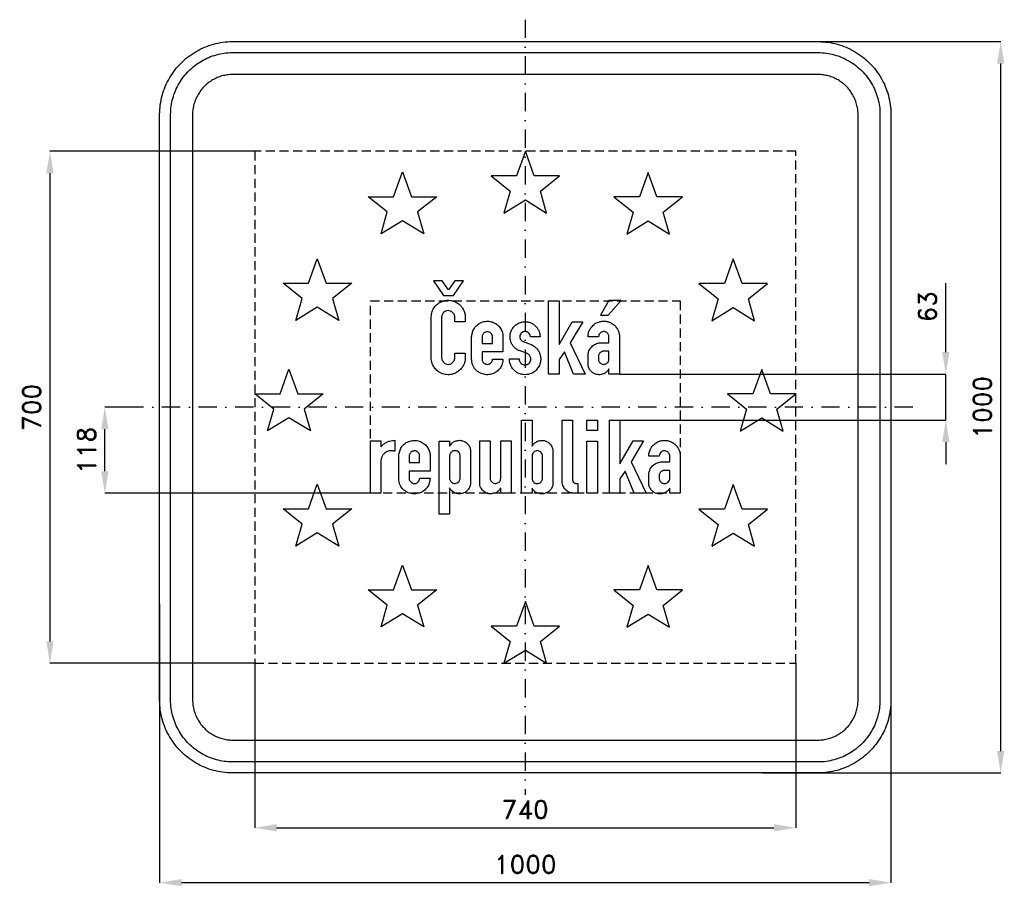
# Model space of a CAD drawing. Header units: millimetres. Extents: x -691 to 655, y -655 to 530.
import ezdxf

# ---------------------------------------------------------------- set-up
doc = ezdxf.new("R2010")
doc.units = ezdxf.units.MM
doc.header["$LTSCALE"] = 5
doc.linetypes.add('ČERCHOVANÁX2', pattern=[2, 1, -0.5, 0, -0.5])
doc.linetypes.add('ČÁRKOVANÁX2', pattern=[1.5, 1, -0.5])
doc.layers.add('Kóty', color=2, linetype='Continuous')
doc.layers.add('Značka', color=7, linetype='Continuous')
doc.styles.get("Standard").update_dxf_attribs({"font": 'romand.shx', "height": 25})
doc.dimstyles.get("Standard").update_dxf_attribs({"dimtxt": 25, "dimasz": 30, "dimexe": 0.18, "dimexo": 0.0625, "dimgap": 12.5, "dimtad": 1, "dimdec": 0, "dimzin": 0, "dimdsep": 46, "dimtxsty": 'Standard', "dimcen": 0.09, "dimadec": 0, "dimazin": 0, "dimtfac": 1, "dimtdec": 0, "dimtofl": 0, "dimtmove": 0, "dimatfit": 3, "dimfxl": 1, "dimtolj": 1, "dimtzin": 0, "dimarcsym": 0})

# ---------------------------------------------------------------- blocks, each defined once
blk = doc.blocks.new('*D0')
at = {"layer": 'Defpoints', "color": 0, "transparency": 16777216}
for p in [(-370.0625, -350), (370, -350), (370, -575)]:
    blk.add_point(p, dxfattribs=at)
at = {"layer": 'Kóty', "color": 0, "lineweight": -2, "transparency": 16777216}
for p, q in [((-370.0625, -350.0625), (-370.0625, -575.18)), ((370, -350.0625), (370, -575.18)), ((-340.0625, -575), (340, -575))]:
    blk.add_line(p, q, dxfattribs=at)
at = {"layer": 'Kóty', "color": 0, "transparency": 16777216}
for points in [[(-340.0625, -570), (-340.0625, -580), (-370.0625, -575)], [(340, -570), (340, -580), (370, -575)]]:
    blk.add_solid(points, dxfattribs=at)
at = {"layer": 'Kóty', "color": 0, "transparency": 16777216, "insert": (-0.03125, -550), "char_height": 25, "attachment_point": 5}
blk.add_mtext('\\A1;740', dxfattribs=at)
blk = doc.blocks.new('*D1')
at = {"layer": 'Defpoints', "color": 0, "transparency": 16777216}
for p in [(281.9, 500), (324.6, -500), (650, -500)]:
    blk.add_point(p, dxfattribs=at)
at = {"layer": 'Kóty', "color": 0, "lineweight": -2, "transparency": 16777216}
for p, q in [((281.9, 500), (650.2, 500)), ((650, 470), (650, -470)), ((324.6, -500), (650.2, -500))]:
    blk.add_line(p, q, dxfattribs=at)
at = {"layer": 'Kóty', "color": 0, "transparency": 16777216}
for points in [[(645, 470), (655, 470), (650, 500)], [(645, -470), (655, -470), (650, -500)]]:
    blk.add_solid(points, dxfattribs=at)
at = {"layer": 'Kóty', "color": 0, "transparency": 16777216, "insert": (625, 0), "char_height": 25, "attachment_point": 5, "rotation": 90}
blk.add_mtext('\\A1;1000', dxfattribs=at)
blk = doc.blocks.new('*D2')
at = {"layer": 'Defpoints', "color": 0, "transparency": 16777216}
for p in [(-500, -268.6), (500, -276.8), (500, -650)]:
    blk.add_point(p, dxfattribs=at)
at = {"layer": 'Kóty', "color": 0, "lineweight": -2, "transparency": 16777216}
for p, q in [((-500, -268.7), (-500, -650.2)), ((500, -276.9), (500, -650.2)), ((-470, -650), (470, -650))]:
    blk.add_line(p, q, dxfattribs=at)
at = {"layer": 'Kóty', "color": 0, "transparency": 16777216}
for points in [[(-470, -645), (-470, -655), (-500, -650)], [(470, -645), (470, -655), (500, -650)]]:
    blk.add_solid(points, dxfattribs=at)
at = {"layer": 'Kóty', "color": 0, "transparency": 16777216, "insert": (0, -625), "char_height": 25, "attachment_point": 5}
blk.add_mtext('\\A1;1000', dxfattribs=at)
blk = doc.blocks.new('*D3')
at = {"layer": 'Defpoints', "color": 0, "transparency": 16777216}
for p in [(128.7, 45.4), (575, 45.4), (129.3, -17.6)]:
    blk.add_point(p, dxfattribs=at)
at = {"layer": 'Kóty', "color": 0, "lineweight": -2, "transparency": 16777216}
for p, q in [((575, 75.4), (575, 169.7)), ((128.8, 45.4), (575.2, 45.4)), ((129.3, -17.6), (575.2, -17.6)), ((575, -47.6), (575, -77.6))]:
    blk.add_line(p, q, dxfattribs=at)
at = {"layer": 'Kóty', "color": 0, "transparency": 16777216}
for points in [[(570, 75.4), (580, 75.4), (575, 45.4)], [(570, -47.6), (580, -47.6), (575, -17.6)]]:
    blk.add_solid(points, dxfattribs=at)
at = {"layer": 'Kóty', "color": 0, "transparency": 16777216, "insert": (550, 137.6), "char_height": 25, "attachment_point": 5, "rotation": 90}
blk.add_mtext('\\A1;63', dxfattribs=at)
blk = doc.blocks.new('*D4')
at = {"layer": 'Defpoints', "color": 0, "transparency": 16777216}
for p in [(-575, 0), (-530, 0), (-211.8, -117.557)]:
    blk.add_point(p, dxfattribs=at)
at = {"layer": 'Kóty', "color": 0, "lineweight": -2, "transparency": 16777216}
for p, q in [((-530.0625, 0), (-575.18, 0)), ((-575, -87.557), (-575, -30)), ((-211.8625, -117.557), (-575.18, -117.557))]:
    blk.add_line(p, q, dxfattribs=at)
at = {"layer": 'Kóty', "color": 0, "transparency": 16777216}
for points in [[(-580, -30), (-570, -30), (-575, 0)], [(-580, -87.557), (-570, -87.557), (-575, -117.557)]]:
    blk.add_solid(points, dxfattribs=at)
at = {"layer": 'Kóty', "color": 0, "transparency": 16777216, "insert": (-600, -58.7785), "char_height": 25, "attachment_point": 5, "rotation": 90}
blk.add_mtext('\\A1;118', dxfattribs=at)
blk = doc.blocks.new('*D5')
at = {"layer": 'Defpoints', "color": 0, "transparency": 16777216}
for p in [(-370, 350), (-650, -350.0625), (-370.0625, -350.0625)]:
    blk.add_point(p, dxfattribs=at)
at = {"layer": 'Kóty', "color": 0, "lineweight": -2, "transparency": 16777216}
for p, q in [((-370.0625, 350), (-650.18, 350)), ((-650, 320), (-650, -320.0625)), ((-370.125, -350.0625), (-650.18, -350.0625))]:
    blk.add_line(p, q, dxfattribs=at)
at = {"layer": 'Kóty', "color": 0, "transparency": 16777216}
for points in [[(-655, 320), (-645, 320), (-650, 350)], [(-655, -320.0625), (-645, -320.0625), (-650, -350.0625)]]:
    blk.add_solid(points, dxfattribs=at)
at = {"layer": 'Kóty', "color": 0, "transparency": 16777216, "insert": (-675, -0.03125), "char_height": 25, "attachment_point": 5, "rotation": 90}
blk.add_mtext('\\A1;700', dxfattribs=at)

msp = doc.modelspace()

# ---------------------------------------------------------------- linework, layer by layer
at = {"layer": 'Kóty'}
msp.add_lwpolyline([(575, -17.557), (575, 45.443)], dxfattribs=at)
at = {"layer": 'Značka', "color": 6, "linetype": 'ČERCHOVANÁX2', "lineweight": 25, "ltscale": 5}
msp.add_line((0, 530), (0, -530), dxfattribs=at)
at = {"layer": 'Značka', "color": 5}
for points in [[(-400, -500), (-400.39, -499.999), (-400.79, -499.997, -0.03218), (-413.7, -499.092, -0.0354409), (-426.39, -496.456, -0.036269), (-438.66, -492.307, -0.0344162), (-450.23, -486.471, -0.0337167), (-461, -479.285, -0.0340771), (-470.71, -470.711, -0.0342092), (-479.29, -461.006, -0.0342259), (-486.47, -450.227, -0.0340511), (-492.27, -438.651, -0.0334168), (-496.46, -426.387, -0.0341294), (-499.14, -413.692, -0.0367456), (-500, -400.785), (-500, -400.393), (-500, -400), (-500, 400), (-500, 400.39), (-500, 400.79, -0.0321788), (-499.09, 413.7, -0.0354489), (-496.46, 426.39, -0.0362846), (-492.31, 438.66, -0.0344204), (-486.47, 450.23, -0.0337284), (-479.28, 461, -0.0340718), (-470.71, 470.71, -0.0342138), (-461.01, 479.29, -0.0342246), (-450.23, 486.47, -0.034047), (-438.65, 492.27, -0.0334159), (-426.39, 496.46, -0.0341269), (-413.69, 499.14, -0.0367459), (-400.79, 500), (-400.39, 500), (-400, 500), (400, 500), (400.39, 500), (400.79, 500, -0.0321788), (413.7, 499.09, -0.0354512), (426.39, 496.46, -0.036284), (438.66, 492.31, -0.0344164), (450.23, 486.47, -0.0337339), (461, 479.28, -0.0340903), (470.71, 470.71, -0.0341924), (479.29, 461.01, -0.0342246), (486.47, 450.23, -0.0340219), (492.27, 438.65, -0.0334069), (496.46, 426.39, -0.0341361), (499.14, 413.69, -0.0367365), (500, 400.79), (500, 400.39), (500, 400), (500, -400), (500, -400.393), (500, -400.785, -0.032198), (499.09, -413.698, -0.035433), (496.46, -426.387, -0.0362457), (492.31, -438.659, -0.0344068), (486.47, -450.227, -0.0337232), (479.28, -461.004, -0.0340779), (470.71, -470.711, -0.0342138), (461.01, -479.293, -0.0342266), (450.23, -486.471, -0.0340531), (438.65, -492.265, -0.0334175), (426.39, -496.456, -0.0341269), (413.69, -499.135, -0.0367459), (400.79, -499.997), (400.39, -499.999), (400, -500), (-400, -500)], [(-400, -485), (-400.33, -484.999), (-400.67, -484.997, -0.0321801), (-411.64, -484.229, -0.035445), (-422.43, -481.987, -0.0362692), (-432.86, -478.461, -0.0344171), (-442.69, -473.501, -0.0337139), (-451.85, -467.392, -0.034079), (-460.1, -460.104, -0.0341941), (-467.4, -451.855, -0.0342193), (-473.5, -442.693, -0.0340516), (-478.43, -432.854, -0.0334091), (-481.99, -422.429, -0.0341207), (-484.27, -411.638, -0.0367452), (-485, -400.668), (-485, -400.334), (-485, -400), (-485, 400), (-485, 400.33), (-485, 400.67, -0.0321745), (-484.23, 411.64, -0.0354396), (-481.99, 422.43, -0.0362613), (-478.46, 432.86, -0.0344269), (-473.5, 442.69, -0.0337186), (-467.39, 451.85, -0.0340728), (-460.1, 460.1, -0.0341959), (-451.86, 467.4, -0.034221), (-442.69, 473.5, -0.0340464), (-432.85, 478.43, -0.0334074), (-422.43, 481.99, -0.0341221), (-411.64, 484.27, -0.0367453), (-400.67, 485), (-400.33, 485), (-400, 485), (400, 485), (400.33, 485), (400.67, 485, -0.0321745), (411.64, 484.23, -0.0354396), (422.43, 481.99, -0.0362581), (432.86, 478.46, -0.0344216), (442.69, 473.5, -0.0337374), (451.85, 467.39, -0.0340728), (460.1, 460.1, -0.0342039), (467.4, 451.86, -0.0342115), (473.5, 442.69, -0.0340269), (478.43, 432.85, -0.0334283), (481.99, 422.43, -0.0341545), (484.27, 411.64, -0.0367564), (485, 400.67), (485, 400.33), (485, 400), (485, -400), (485, -400.334), (485, -400.668, -0.0321736), (484.23, -411.643, -0.0354392), (481.99, -422.429, -0.0362823), (478.46, -432.86, -0.0344299), (473.5, -442.693, -0.033709), (467.39, -451.854, -0.0341134), (460.1, -460.104, -0.0342033), (451.86, -467.399, -0.0342178), (442.69, -473.501, -0.0340391), (432.85, -478.425, -0.0334198), (422.43, -481.987, -0.0341301), (411.64, -484.265, -0.0367426), (400.67, -484.997), (400.33, -484.999), (400, -485), (-400, -485)], [(-400, -455), (400, -455), (400.22, -454.999), (400.43, -454.998, 0.0321781), (407.53, -454.501, 0.0354421), (414.51, -453.051, 0.0362698), (421.26, -450.769, 0.0344327), (427.62, -447.559, 0.0337297), (433.55, -443.607, 0.0340797), (438.89, -438.891, 0.0342377), (443.61, -433.554, 0.0342044), (447.56, -427.625, 0.0340191), (450.75, -421.258, 0.0334441), (453.05, -414.513, 0.0341744), (454.52, -407.53, 0.0367598), (455, -400.432), (455, -400.216), (455, -400), (455, 400), (455, 400.22), (455, 400.43, 0.0321866), (454.5, 407.53, 0.0354589), (453.05, 414.51, 0.0362538), (450.77, 421.26, 0.0343901), (447.56, 427.62, 0.0336818), (443.61, 433.55, 0.0340657), (438.89, 438.89, 0.0341929), (433.55, 443.61, 0.0342311), (427.62, 447.56, 0.0340457), (421.26, 450.75, 0.0333986), (414.51, 453.05, 0.0341057), (407.53, 454.52, 0.0367427), (400.43, 455), (400.22, 455), (400, 455), (-400, 455), (-400.22, 455), (-400.43, 455, 0.0321696), (-407.53, 454.5, 0.0354253), (-414.51, 453.05, 0.0362699), (-421.26, 450.77, 0.0344357), (-427.62, 447.56, 0.0337249), (-433.55, 443.61, 0.0340657), (-438.89, 438.89, 0.0342156), (-443.61, 433.55, 0.0342411), (-447.56, 427.62, 0.0340303), (-450.75, 421.26, 0.0333925), (-453.05, 414.51, 0.0341057), (-454.52, 407.53, 0.0367427), (-455, 400.43), (-455, 400.22), (-455, 400), (-455, -400), (-455, -400.216), (-455, -400.432, 0.0321706), (-454.5, -407.534, 0.0354295), (-453.05, -414.513, 0.0362653), (-450.77, -421.263, 0.0344303), (-447.56, -427.625, 0.0337369), (-443.61, -433.552, 0.0340825), (-438.89, -438.891, 0.034222), (-433.55, -443.611, 0.0342374), (-427.62, -447.559, 0.0340458), (-421.26, -450.746, 0.0334127), (-414.51, -453.051, 0.0341266), (-407.53, -454.525, 0.036747), (-400.43, -454.998), (-400.22, -454.999), (-400, -455)], [(-82.22, 73.974), (-82.22, 67.047), (-82.21, 66.713), (-82.21, 66.38, -0.0584208), (-82.64, 62.839, -0.043503), (-83.8, 59.411, -0.0745839), (-87.49, 53.167, -0.0816348), (-92.89, 48.37, -0.069973), (-98.16, 45.719, -0.0691792), (-103.98, 44.609, -0.0862569), (-111.59, 45.356, -0.0866503), (-118.51, 48.609, -0.0701517), (-123.08, 52.601, -0.0679085), (-126.4, 57.672, -0.0473688), (-127.9, 61.514, -0.0508656), (-128.62, 65.547), (-128.66, 66.036), (-128.7, 66.526), (-128.7, 123.578), (-128.67, 123.896), (-128.65, 124.214, -0.0256368), (-128.19, 127.612, -0.0376946), (-127.3, 130.932, -0.078237), (-124.32, 136.772, -0.0774484), (-119.69, 141.453, -0.0554591), (-115.76, 143.938, -0.0516316), (-111.41, 145.526, -0.0504287), (-106.85, 146.287, -0.052933), (-102.23, 146.099, -0.0659872), (-96.64, 144.611, -0.0641084), (-91.59, 141.734, -0.055948), (-87.91, 138.431, -0.0585911), (-85.07, 134.391, -0.0550067), (-83.19, 129.989, -0.050326), (-82.27, 125.307), (-82.22, 124.781), (-82.17, 124.255), (-82.17, 116.901), (-96.45, 116.901), (-96.45, 123.62), (-96.48, 124.032), (-96.52, 124.443, 0.0654734), (-97.04, 126.405, 0.0580529), (-98.04, 128.203, 0.075661), (-99.88, 130.213, 0.0820492), (-102.24, 131.557, 0.103144), (-105.69, 132.187, 0.106123), (-109.09, 131.391, 0.080098), (-111.25, 130.041, 0.0741424), (-112.9, 128.109, 0.0564796), (-113.82, 126.286, 0.0532584), (-114.32, 124.318), (-114.38, 123.938), (-114.43, 123.557), (-114.43, 67.87), (-114.41, 67.531), (-114.39, 67.193, 0.0598711), (-113.93, 64.986, 0.0640636), (-112.94, 62.943, 0.0838215), (-111.06, 60.755, 0.0878062), (-108.55, 59.318, 0.0897485), (-105.67, 58.723, 0.0891048), (-102.77, 59.161, 0.078237), (-100.45, 60.283, 0.0735217), (-98.57, 62.047, 0.0688901), (-97.24, 64.172, 0.0699103), (-96.54, 66.557), (-96.49, 66.922), (-96.44, 67.286), (-96.44, 73.974), (-82.22, 73.974)], [(-30.53, 65.911), (-30.57, 64.979), (-30.64, 64.047, -0.0760737), (-32.16, 57.767, -0.0826504), (-35.57, 52.234, -0.0840009), (-40.37, 47.941, -0.0782816), (-46.28, 45.38, -0.0856383), (-53.36, 44.567, -0.0877272), (-60.33, 46.203, -0.094619), (-66.94, 50.337, -0.106624), (-71.36, 56.578, -0.0542924), (-72.7, 60.512, -0.0326323), (-73.34, 64.62), (-73.38, 64.938), (-73.41, 65.255), (-73.41, 96.932), (-73.35, 97.234), (-73.3, 97.536, -0.0328942), (-72.01, 103.122, -0.0723107), (-69.61, 108.276, -0.104857), (-64.57, 113.641, -0.0902992), (-57.77, 116.797, -0.077692), (-51.53, 117.691, -0.0777805), (-45.35, 116.641, -0.0807329), (-39.34, 113.688, -0.0876346), (-34.66, 108.984, -0.0406591), (-33.03, 106.372, -0.0324451), (-31.8, 103.547, -0.029227), (-31.03, 101.045, -0.0400886), (-30.6, 98.474), (-30.56, 97.954), (-30.53, 97.432), (-30.53, 75.828), (-59.07, 75.828), (-59.07, 65.495), (-59.08, 65.213), (-59.07, 64.932, 0.100363), (-58.59, 63.097, 0.0687087), (-57.49, 61.464, 0.0830821), (-55.52, 59.734, 0.100583), (-53.12, 58.839, 0.113459), (-50.19, 58.934, 0.108937), (-47.53, 60.276, 0.0931695), (-45.84, 62.113, 0.0938034), (-44.95, 64.391), (-44.82, 65.148), (-44.74, 65.911), (-30.53, 65.911)], [(-8.37, 66.161), (-8.3, 65.406), (-8.19, 64.651, 0.0805151), (-7.24, 61.994, 0.0991995), (-5.45, 59.839, 0.0897339), (-3.4, 58.599, 0.0774301), (-1.03, 58.089, 0.0832145), (1.65, 58.293, 0.0899944), (4.08, 59.38, 0.0928297), (6.11, 61.28, 0.0904479), (7.33, 63.776, 0.066616), (7.68, 65.733, 0.0659939), (7.51, 67.703, 0.0667124), (6.85, 69.633, 0.0654945), (5.7, 71.328, 0.0511557), (4.62, 72.378, 0.0582181), (3.34, 73.161), (3.15, 73.252), (2.96, 73.339), (-8.54, 77.568), (-8.83, 77.697), (-9.11, 77.828, -0.0229904), (-10.94, 78.779, -0.0278203), (-12.67, 79.911, -0.0590291), (-15.8, 82.785, -0.0539158), (-18.24, 86.307, -0.0551498), (-20.02, 90.342, -0.0581203), (-20.85, 94.661, -0.0753417), (-20.54, 100.424, -0.0731839), (-18.55, 105.88, -0.0728348), (-15.26, 110.602, -0.0748448), (-10.76, 114.151, -0.0585062), (-6.72, 116.002, -0.0561059), (-2.36, 116.891, -0.0562774), (2.12, 116.875, -0.0578828), (6.48, 115.849, -0.0667565), (11.12, 113.553, -0.0671327), (15, 110.12, -0.0517944), (17.35, 106.93, -0.0503839), (19, 103.339, -0.0323807), (19.7, 100.923, -0.0336526), (20.08, 98.443), (20.15, 97.464), (20.2, 96.484), (6.9, 96.484), (6.77, 97.406), (6.57, 98.318, 0.0942706), (5.37, 100.742, 0.0989096), (3.34, 102.557, 0.0767712), (1.57, 103.364, 0.0739413), (-0.36, 103.609, 0.100432), (-3.15, 103.051, 0.106429), (-5.48, 101.443, 0.101284), (-6.93, 99.296, 0.0957223), (-7.46, 96.734, 0.100303), (-7.03, 93.932, 0.109517), (-5.54, 91.578, 0.0492828), (-4.61, 90.75, 0.0388987), (-3.55, 90.099), (-3.29, 89.967), (-3.03, 89.839), (8.02, 85.849), (8.34, 85.688), (8.67, 85.526, -0.0252456), (11.21, 84.075, -0.0346035), (13.57, 82.328, -0.0633435), (16.96, 78.735, -0.0615321), (19.38, 74.401, -0.0600171), (20.78, 69.793, -0.0596433), (21.05, 64.984, -0.0764291), (19.86, 58.821, -0.0781515), (16.84, 53.286, -0.0819028), (12.15, 48.602, -0.0812977), (6.23, 45.661, -0.056736), (1.81, 44.688, -0.0547795), (-2.71, 44.714, -0.059696), (-7.57, 45.779, -0.0633168), (-12.02, 47.984, -0.064331), (-15.9, 51.209, -0.0585822), (-18.91, 55.307, -0.055314), (-20.85, 59.518, -0.0664459), (-21.71, 64.016), (-21.76, 65.088), (-21.78, 66.161), (-8.37, 66.161)], [(114.33, 45.443), (114.35, 52.505), (113.55, 51.257), (112.68, 50.057, -0.0696476), (109.83, 47.384, -0.0679042), (106.34, 45.568, -0.0518508), (103.51, 44.773, -0.0499084), (100.58, 44.568, -0.074231), (96.18, 45.276, -0.0802029), (92.18, 47.286, -0.0887411), (88.6, 50.769, -0.0863596), (86.42, 55.234), (86.03, 56.684), (85.83, 58.161), (85.81, 58.682), (85.79, 59.203), (85.79, 71.599), (85.82, 72.084), (85.86, 72.568, -0.0406298), (86.28, 74.834), (87.04, 77.026, -0.0489392), (88.66, 80.149, -0.0528604), (90.88, 82.87, -0.0472304), (93.25, 84.914, -0.0420539), (95.96, 86.516, -0.0467384), (99.03, 87.731, -0.0601147), (102.26, 88.266), (102.59, 88.283), (102.92, 88.297), (114.41, 88.297), (114.41, 96.932), (114.37, 97.198), (114.33, 97.464, 0.0627514), (113.83, 99.165, 0.066482), (112.91, 100.693, 0.0824056), (111.33, 102.21, 0.0802987), (109.34, 103.151, 0.0945195), (106.78, 103.485, 0.0969826), (104.25, 102.839, 0.094088), (102.14, 101.421, 0.104016), (100.76, 99.359, 0.0547169), (100.31, 97.894), (100.07, 96.359), (85.79, 96.255), (85.83, 97.224), (85.89, 98.193, -0.0656775), (87.03, 103.521, -0.0687746), (89.56, 108.401, -0.0856596), (94.26, 113.433, -0.0855532), (100.33, 116.609, -0.0554743), (104.53, 117.626, -0.0533458), (108.84, 117.714, -0.0615561), (113.89, 116.732, -0.0626409), (118.54, 114.547, -0.0647581), (122.69, 111.264, -0.0622145), (125.9, 107.026, -0.0556015), (127.79, 103.017, -0.0680785), (128.64, 98.724), (128.67, 98.162), (128.7, 97.599), (128.7, 45.443), (114.33, 45.443)], [(-44.79, 87.37), (-44.79, 96.641), (-44.82, 97.026), (-44.85, 97.411, 0.0936891), (-45.59, 99.634, 0.0897291), (-47.08, 101.484, 0.100993), (-49.35, 102.903, 0.0987906), (-51.99, 103.339, 0.0923386), (-54.47, 102.897, 0.0953341), (-56.6, 101.599, 0.070642), (-57.84, 100.204, 0.0628445), (-58.67, 98.536), (-58.87, 97.883), (-59, 97.214), (-59.02, 96.98), (-59.04, 96.745), (-59.04, 87.37), (-44.79, 87.37)], [(114.39, 76.641), (107.26, 76.641, 0.00271439), (106.99, 76.633, 0.00791516), (106.72, 76.62, 0.0463987), (105.5, 76.422, 0.0440441), (104.32, 76.005, 0.0682707), (102.66, 75.005, 0.0710998), (101.32, 73.578, 0.0670484), (100.49, 72.096, 0.0819398), (100.13, 70.464), (100.11, 70.276), (100.1, 70.089), (100.1, 65.422), (100.11, 65.208), (100.13, 64.995, 0.0772835), (100.55, 63.223, 0.0677557), (101.47, 61.62, 0.0648027), (102.68, 60.305, 0.0699312), (104.18, 59.37, 0.0626068), (105.69, 58.869, 0.0556761), (107.29, 58.734, 0.0650463), (109.19, 58.989, 0.0759838), (110.92, 59.745, 0.0611133), (112.14, 60.696, 0.0442737), (113.15, 61.901), (113.92, 63.194, 0.0817283), (114.33, 64.609), (114.36, 64.874), (114.39, 65.141), (114.39, 76.641)], [(-5.17, -117.557), (-5.17, -17.557), (9.17, -17.557), (9.17, -53.179), (9.88, -52.172), (10.62, -51.189, -0.0671747), (13.86, -48.092, -0.0790676), (17.87, -46.045, -0.0992037), (23.28, -45.211, -0.0975401), (28.63, -46.492, -0.095412), (33.18, -49.479, -0.0922704), (36.32, -53.885, -0.0460443), (37.27, -56.25, -0.0485979), (37.75, -58.729), (37.79, -59.182), (37.83, -59.635), (37.83, -103.714), (37.78, -104.12), (37.74, -104.526, -0.0453459), (37.08, -107.716, -0.057287), (35.78, -110.714, -0.0895653), (32.68, -114.602, -0.0859303), (28.43, -117.223, -0.0750926), (24.37, -118.354, -0.0738026), (20.15, -118.245, -0.0894529), (15.06, -116.537, -0.101262), (11.03, -113.151), (10.05, -111.877), (9.17, -110.539), (9.17, -117.557), (-5.17, -117.557)], [(71.84, -117.557), (65.86, -117.557), (65.4, -117.524), (64.93, -117.484, -0.0360301), (62.65, -117.095, -0.0384592), (60.44, -116.37, -0.0608496), (57.23, -114.63, -0.0600463), (54.52, -112.172, -0.0486633), (52.73, -109.801, -0.0475404), (51.43, -107.141), (50.83, -105.273), (50.45, -103.349), (50.39, -102.875), (50.34, -102.401), (50.34, -17.547), (64.68, -17.547), (64.68, -99.495), (64.72, -99.802), (64.76, -100.109), (65.03, -101.202), (65.55, -102.203), (66.29, -103.049, 0.0758388), (67.24, -103.641), (67.79, -103.842), (68.35, -103.964), (68.6, -103.998), (68.85, -104.026), (71.84, -104.026), (71.84, -117.557)], [(-211.8, -117.547), (-211.8, -46.089), (-197.41, -46.089), (-197.41, -54.016), (-196.81, -53.372), (-196.2, -52.734, -0.034311), (-193.07, -49.892, -0.0538668), (-189.52, -47.651, -0.0544098), (-185.62, -46.151, -0.0375375), (-181.51, -45.38, -0.00812406), (-180.03, -45.218), (-178.56, -45.089), (-178.56, -60.151), (-180.09, -59.803, 0.0199919), (-181.64, -59.536, 0.0517346), (-184.61, -59.467, 0.0592125), (-187.53, -60.047, 0.0630832), (-190.37, -61.313, 0.0541938), (-192.86, -63.224, 0.0639726), (-195.29, -66.065, 0.0784235), (-196.81, -69.422), (-197.17, -70.974), (-197.36, -72.557), (-197.39, -72.932), (-197.41, -73.307), (-197.41, -117.547), (-211.8, -117.547)], [(-130.26, -97.089), (-130.3, -98.021), (-130.36, -98.953, -0.0760558), (-131.89, -105.233, -0.0826336), (-135.3, -110.766, -0.0840148), (-140.09, -115.059, -0.0782728), (-146.01, -117.62, -0.0856422), (-153.08, -118.433, -0.0877325), (-160.06, -116.797, -0.0946261), (-166.66, -112.663, -0.106638), (-171.09, -106.422, -0.0543197), (-172.43, -102.488, -0.0326323), (-173.07, -98.38), (-173.1, -98.062), (-173.13, -97.745), (-173.13, -66.068), (-173.08, -65.766), (-173.03, -65.464, -0.0328736), (-171.74, -59.878, -0.0723295), (-169.34, -54.724, -0.10487), (-164.3, -49.359, -0.090291), (-157.49, -46.203, -0.0776962), (-151.26, -45.309, -0.0777805), (-145.08, -46.359, -0.080749), (-139.06, -49.312, -0.0876346), (-134.38, -54.016, -0.0406591), (-132.76, -56.628, -0.0324083), (-131.53, -59.453), (-130.75, -61.955, -0.0401352), (-130.33, -64.526), (-130.29, -65.046), (-130.26, -65.568), (-130.26, -87.172), (-158.8, -87.172), (-158.8, -97.505), (-158.8, -97.787), (-158.8, -98.068, 0.100363), (-158.31, -99.903, 0.0686545), (-157.21, -101.536, 0.0831156), (-155.25, -103.266, 0.100583), (-152.85, -104.161, 0.113459), (-149.91, -104.066, 0.108937), (-147.26, -102.724, 0.0931302), (-145.57, -100.887, 0.0937589), (-144.67, -98.609), (-144.54, -97.852), (-144.46, -97.089), (-130.26, -97.089)], [(-103.51, -46.099), (-103.51, -53.13), (-102.52, -51.719), (-101.45, -50.37, -0.0755727), (-97.98, -47.446, -0.0785068), (-93.76, -45.682, -0.092989), (-88.45, -45.212, -0.0955293), (-83.35, -46.703, -0.0951433), (-79, -49.866, -0.0919623), (-76.09, -54.37, -0.0469427), (-75.24, -56.823, -0.0485169), (-74.88, -59.37), (-74.86, -59.844), (-74.85, -60.318), (-74.85, -103.089), (-74.89, -103.755), (-74.95, -104.422, -0.0784319), (-76.31, -109.508, -0.0966364), (-79.29, -113.828, -0.0890656), (-82.92, -116.575, -0.0777482), (-87.29, -118.005, -0.0810557), (-92.23, -118.167, -0.0870027), (-96.91, -116.714, -0.0629018), (-99.81, -114.869, -0.0635406), (-102.14, -112.38), (-102.85, -111.36), (-103.51, -110.307), (-103.51, -146.099), (-117.76, -146.099), (-117.76, -46.099), (-103.51, -46.099)], [(-19.34, -46.078), (-19.34, -117.557), (-33.68, -117.557), (-33.68, -110.474), (-34.18, -111.258), (-34.69, -112.026, -0.0623157), (-37.23, -114.777, -0.0646036), (-40.38, -116.818, -0.0660151), (-43.88, -118.082, -0.0651225), (-47.59, -118.401, -0.0756429), (-51.95, -117.655, -0.0788554), (-55.87, -115.641, -0.0578111), (-58.37, -113.448, -0.0469069), (-60.37, -110.776), (-61.07, -109.554), (-61.62, -108.266), (-62.02, -106.709), (-62.24, -105.109), (-62.3, -104.661), (-62.35, -104.214), (-62.35, -46.078), (-48.02, -46.078), (-48.02, -97.349), (-48.01, -97.61), (-47.99, -97.87, 0.0852091), (-47.53, -99.644, 0.0670309), (-46.55, -101.234, 0.0762068), (-44.94, -102.794, 0.081138), (-42.94, -103.776, 0.0946271), (-40.33, -104.145, 0.101682), (-37.78, -103.505, 0.0867881), (-35.94, -102.29, 0.0774461), (-34.59, -100.547), (-34.04, -99.381), (-33.74, -98.141), (-33.71, -97.792), (-33.68, -97.443), (-33.68, -46.078), (-19.35, -46.078)], [(197.43, -117.557), (197.45, -110.495), (196.65, -111.743), (195.78, -112.943, -0.0696903), (192.92, -115.616, -0.0679204), (189.44, -117.432, -0.0518284), (186.61, -118.227, -0.0499093), (183.68, -118.432, -0.0742373), (179.28, -117.724, -0.0802132), (175.28, -115.714, -0.0887597), (171.7, -112.231, -0.0863596), (169.52, -107.766), (169.13, -106.316), (168.93, -104.839), (168.91, -104.318), (168.89, -103.797), (168.89, -91.401), (168.92, -90.916), (168.96, -90.432), (169.38, -88.166), (170.14, -85.974, -0.0490007), (171.76, -82.851, -0.0529144), (173.97, -80.13, -0.0472063), (176.34, -78.086, -0.0420539), (179.06, -76.484, -0.0467232), (182.13, -75.269, -0.0601147), (185.36, -74.734), (185.69, -74.717), (186.02, -74.703), (197.51, -74.703), (197.51, -66.068), (197.47, -65.802), (197.43, -65.536), (196.93, -63.835, 0.066365), (196.01, -62.307, 0.0824409), (194.43, -60.79, 0.0803266), (192.44, -59.849, 0.0945195), (189.87, -59.515, 0.0970057), (187.35, -60.161, 0.0940574), (185.24, -61.579, 0.10406), (183.86, -63.641), (183.41, -65.106), (183.17, -66.641), (168.89, -66.745), (168.93, -65.776), (168.98, -64.807, -0.0657213), (170.13, -59.479, -0.0687746), (172.66, -54.599, -0.0856855), (177.36, -49.567, -0.0855463), (183.43, -46.391, -0.0554794), (187.63, -45.374, -0.0533469), (191.94, -45.286, -0.0615561), (196.99, -46.268, -0.0626409), (201.64, -48.453, -0.0647581), (205.79, -51.736, -0.0622336), (208.99, -55.974, -0.0555759), (210.89, -59.983, -0.0680237), (211.73, -64.276), (211.77, -64.838), (211.8, -65.401), (211.8, -117.557), (197.43, -117.557)], [(-144.52, -75.63), (-144.52, -66.359), (-144.54, -65.974), (-144.58, -65.589, 0.0937882), (-145.31, -63.366, 0.0897719), (-146.81, -61.516, 0.100965), (-149.08, -60.097, 0.0987876), (-151.71, -59.661, 0.0923427), (-154.19, -60.103, 0.0953341), (-156.33, -61.401, 0.070642), (-157.56, -62.796, 0.0627269), (-158.39, -64.464), (-158.6, -65.117), (-158.72, -65.786), (-158.75, -66.02), (-158.77, -66.255), (-158.77, -75.63), (-144.52, -75.63)], [(-89.19, -96.922), (-89.19, -66.849), (-89.22, -66.188), (-89.27, -65.526, 0.0591747), (-89.68, -63.696, 0.0772665), (-90.56, -62.047, 0.120058), (-92.74, -60.166, 0.107818), (-95.58, -59.391, 0.106155), (-98.5, -59.721, 0.106528), (-100.99, -61.182), (-101.74, -61.921), (-102.35, -62.766, 0.0550185), (-103.05, -64.22, 0.0519536), (-103.42, -65.786), (-103.47, -66.12), (-103.51, -66.453), (-103.51, -97.089), (-103.49, -97.433), (-103.47, -97.776, 0.0818312), (-102.98, -99.689, 0.074914), (-101.9, -101.391, 0.0997608), (-99.77, -103.186, 0.106845), (-97.12, -103.984, 0.106445), (-94.34, -103.733, 0.0969238), (-91.87, -102.411, 0.0621656), (-90.66, -101.251, 0.0703637), (-89.82, -99.839), (-89.49, -98.895), (-89.3, -97.911), (-89.24, -97.417), (-89.19, -96.922)], [(9.18, -66.676), (9.18, -96.954), (9.2, -97.242), (9.22, -97.529, 0.0738407), (9.77, -99.784, 0.0865219), (11.01, -101.767, 0.108741), (13.25, -103.536, 0.110415), (16.03, -104.214, 0.108036), (18.8, -103.787, 0.104394), (21.16, -102.279, 0.0610859), (22.19, -101.075, 0.0587617), (22.91, -99.673), (23.2, -98.754), (23.4, -97.81), (23.45, -97.518), (23.49, -97.226), (23.49, -66.282), (23.46, -65.896), (23.41, -65.51, 0.0959082), (22.54, -63.081, 0.097782), (20.82, -61.126, 0.092884), (18.75, -59.943, 0.0887714), (16.41, -59.564, 0.094784), (13.85, -60.005, 0.0982217), (11.64, -61.367, 0.0930282), (10.07, -63.343, 0.0889577), (9.3, -65.72), (9.23, -66.198), (9.18, -66.676)], [(197.48, -86.359), (190.36, -86.359), (190.09, -86.367), (189.82, -86.38, 0.0463987), (188.6, -86.578, 0.0440441), (187.42, -86.995, 0.0682707), (185.76, -87.995, 0.0710998), (184.42, -89.422, 0.0670484), (183.59, -90.904, 0.0820823), (183.22, -92.536), (183.21, -92.724), (183.2, -92.911), (183.2, -97.578), (183.21, -97.792), (183.22, -98.005, 0.0772198), (183.65, -99.777, 0.0676961), (184.57, -101.38, 0.0649032), (185.78, -102.695, 0.0698986), (187.28, -103.63, 0.0625586), (188.79, -104.131, 0.0556783), (190.39, -104.266, 0.0650463), (192.29, -104.011, 0.0759838), (194.02, -103.255, 0.0611133), (195.23, -102.304), (196.24, -101.099), (197.02, -99.806, 0.08181), (197.43, -98.391), (197.46, -98.126), (197.48, -97.859), (197.48, -86.359)]]:
    msp.add_lwpolyline(points, format="xyb", dxfattribs=at)
at = {"layer": 'Značka', "color": 6, "linetype": 'ČÁRKOVANÁX2', "ltscale": 2.5}
msp.add_lwpolyline([(-370, -350), (370, -350), (370, 350), (-370, 350)], close=True, dxfattribs=at)
at = {"layer": 'Značka', "color": 5}
for points in [[(0.25, 283.59), (29.2, 265.52), (20.57, 295.55), (46.73, 316.41), (12.19, 316.41), (0.25, 350), (-12.19, 316.41), (-46.73, 316.41), (-20.82, 295.55), (-29.2, 265.52), (0.25, 283.59)], [(-168.11, 255.09), (-197.32, 237.277), (-188.68, 267.05), (-214.84, 287.91), (-180.05, 287.91), (-168.11, 321.76), (-155.67, 287.91), (-121.13, 287.91), (-147.29, 267.05), (-138.65, 237.277), (-168.11, 255.09)], [(168.11, 254.83), (197.32, 236.768), (188.68, 266.79), (214.84, 287.66), (180.05, 287.66), (168.11, 321.25), (155.92, 287.66), (121.13, 287.66), (147.29, 266.79), (138.65, 236.768), (168.11, 254.83)], [(-284.42, 136.768), (-313.62, 118.702), (-304.99, 148.728), (-331.15, 169.593), (-296.36, 169.593), (-284.42, 203.181), (-272.23, 169.593), (-237.44, 169.593), (-263.6, 148.728), (-254.96, 118.702), (-284.42, 136.768)], [(284.42, 136.26), (313.62, 118.448), (304.99, 148.219), (331.15, 169.084), (296.36, 169.084), (284.42, 202.926), (272.23, 169.084), (237.44, 169.084), (263.6, 148.219), (254.96, 118.448), (284.42, 136.26)], [(-111.8, 153.08), (-98.04, 153.08), (-84.6, 173), (-96.2, 172.84), (-105.08, 160.68), (-113.64, 172.92), (-125.4, 172.92), (-111.8, 153.08)], [(31.89, 45.443), (31.89, 145.443), (46.18, 145.443), (46.18, 85.839), (64.22, 116.932), (78.53, 116.932), (61.5, 88.318), (82.04, 45.443), (65.93, 45.443), (53.38, 75.797), (46.18, 65.214), (46.18, 45.443), (31.89, 45.443)], [(103.04, 126.16), (113.32, 126.16), (131, 145.88), (114.36, 145.88), (103.04, 126.16)], [(-323.27, -14.377), (-352.48, -32.188), (-343.84, -2.417), (-370, 18.448), (-335.21, 18.448), (-323.27, 52.29), (-311.08, 18.448), (-276.29, 18.448), (-302.45, -2.417), (-293.82, -32.188), (-323.27, -14.377)], [(323.27, -14.631), (352.48, -32.697), (343.84, -2.672), (370, 18.193), (335.21, 18.193), (323.27, 51.781), (311.08, 18.193), (276.29, 18.193), (302.45, -2.672), (293.82, -32.697), (323.27, -14.631)], [(84.34, -31.859), (84.34, -17.557), (98.73, -17.557), (98.73, -31.859), (84.34, -31.859)], [(114.98, -117.557), (114.98, -17.557), (129.28, -17.557), (129.28, -77.161), (147.32, -46.068), (161.63, -46.068), (144.6, -74.682), (165.14, -117.557), (149.03, -117.557), (136.47, -87.203), (129.28, -97.786), (129.28, -117.557), (114.98, -117.557)], [(84.34, -117.557), (84.34, -46.224), (98.73, -46.224), (98.73, -117.557), (84.34, -117.557)], [(-284.42, -171.628), (-313.62, -189.695), (-304.99, -159.669), (-331.15, -138.804), (-296.36, -138.804), (-284.42, -105.216), (-272.23, -138.804), (-237.44, -138.804), (-263.6, -159.669), (-254.96, -189.695), (-284.42, -171.628)], [(284.42, -172.137), (313.62, -189.949), (304.99, -160.178), (331.15, -139.313), (296.36, -139.313), (284.42, -105.471), (272.23, -139.313), (237.44, -139.313), (263.6, -160.178), (254.96, -189.949), (284.42, -172.137)], [(-168.11, -282.316), (-197.32, -300.382), (-188.68, -270.356), (-214.84, -249.491), (-180.05, -249.491), (-168.11, -215.903), (-155.67, -249.491), (-121.13, -249.491), (-147.29, -270.356), (-138.65, -300.382), (-168.11, -282.316)], [(168.11, -282.824), (197.32, -300.636), (188.68, -270.865), (214.84, -249.746), (180.05, -249.746), (168.11, -216.158), (155.92, -249.746), (121.13, -249.746), (147.29, -270.865), (138.65, -300.636), (168.11, -282.824)], [(0.25, -332.188), (29.2, -350), (20.57, -320.229), (46.73, -299.109), (12.19, -299.109), (0.25, -265.522), (-12.19, -299.109), (-46.73, -299.109), (-20.82, -320.229), (-29.2, -350), (0.25, -332.188)]]:
    msp.add_lwpolyline(points, dxfattribs=at)
at = {"layer": 'Značka', "color": 6, "linetype": 'ČÁRKOVANÁX2', "ltscale": 2.5}
msp.add_lwpolyline([(-211.8, -117.557), (-211.8, 145.443), (211.8, 145.443), (211.8, -117.557), (-211.8, -117.557)], dxfattribs=at)
at = {"layer": 'Značka', "color": 6, "linetype": 'ČERCHOVANÁX2', "ltscale": 5}
msp.add_lwpolyline([(530, 0), (-530, 0)], dxfattribs=at)

# ---------------------------------------------------------------- dimensions: what is measured, and where the dimension line sits
at = {"layer": 'Kóty'}
for base, p1, p2, picture, middle in [((650, -500), (281.878, 500), (324.558, -500), '*D1', (625, 0)), ((-650, -350.062), (-370, 350), (-370.062, -350.062), '*D5', (-675, -0.031)), ((575, 45.443), (129.28, -17.557), (128.7, 45.443), '*D3', (550, 137.586)), ((-575, 0), (-211.8, -117.557), (-530, 0), '*D4', (-600, -58.778))]:
    dim = msp.add_linear_dim(base=base, p1=p1, p2=p2, angle=90, dimstyle='Standard', dxfattribs=at)
    dim.commit()
    dim.dimension.update_dxf_attribs({"geometry": picture, "text_midpoint": middle})
for base, p1, p2, picture, middle in [((500, -650), (-500, -268.598), (500, -276.803), '*D2', (0, -625)), ((370, -575), (-370.062, -350), (370, -350), '*D0', (-0.031, -550))]:
    dim = msp.add_linear_dim(base=base, p1=p1, p2=p2, dimstyle='Standard', dxfattribs=at)
    dim.commit()
    dim.dimension.update_dxf_attribs({"geometry": picture, "text_midpoint": middle})

doc.saveas('drawing.dxf')
